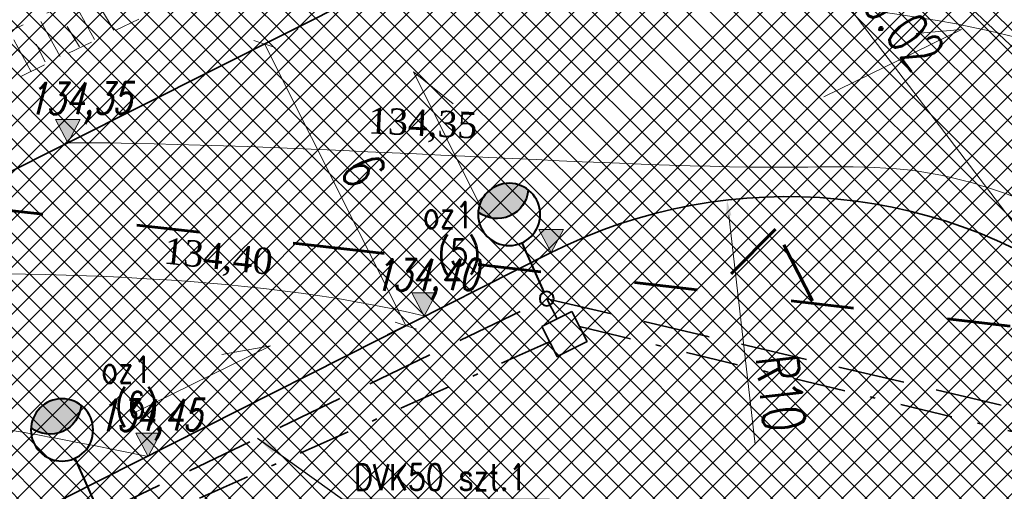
# Model space of a CAD drawing. Header units: metres. Extents: x 7472034 to 8439876, y 5890181 to 5961460.
# Tile 10 of 202: x 8439460 to 8439479, y 5890380 to 5890389. Entities that reach past the tile are written whole.
import ezdxf

# ---------------------------------------------------------------- set-up
doc = ezdxf.new("R2010")
doc.units = ezdxf.units.M
doc.header["$MEASUREMENT"] = 0
for name, pattern in [('$0$L218_500', [1, 0.5, -0.5]), ('ACAD_ISO03W100', [30, 12, -18]), ('CENTER', [2, 1.25, -0.25, 0.25, -0.25]), ('DASHDOTX2', [2, 1, -0.5, 0, -0.5]), ('DASHED', [19.049999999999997, 12.7, -6.349999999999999])]:
    doc.linetypes.add(name, pattern=pattern)
doc.layers.get('0').update_dxf_attribs({"linetype": 'CONTINUOUS', "lineweight": 5})
doc.layers.get('Defpoints').update_dxf_attribs({"linetype": 'CONTINUOUS'})
for name, color, linetype, lineweight in [('### Krawężnik', 6, 'CONTINUOUS', 35), ('### rzędne', 172, 'CONTINUOUS', 35), ('__GRANICA', 5, 'ACAD_ISO03W100', 80), ('_a_widok', 7, 'CONTINUOUS', 5), ('a___skarpa', 7, 'CONTINUOUS', 5), ('a_opisy', 7, 'CONTINUOUS', 18), ('E_Kable_ziemia2', 10, 'DASHED', 35), ('E_Kanal_sterownicze', 10, 'DASHDOTX2', 35), ('E_LAMPY', 10, 'CONTINUOUS', 25), ('E_OPIS_170', 170, 'CONTINUOUS', 30), ('KOLOR-OBIEKT', 21, 'CONTINUOUS', 13), ('ZAG-obrys 018 wymiary', 7, 'CONTINUOUS', 18), ('ZAG-OPIS_020', 7, 'CONTINUOUS', 25)]:
    doc.layers.add(name, color=color, linetype=linetype, lineweight=lineweight)
doc.layers.add('100_rzut_wym_wew', color=7, linetype='CONTINUOUS')
doc.layers.add('_IS_NO', color=11, linetype='CONTINUOUS', lineweight=20, plot=False)
doc.styles.add('DIM', font='simplex.shx', dxfattribs={"width": 0.8})
doc.styles.add('ROMANS', font='ROMANS.shx', dxfattribs={"width": 0.8})
doc.styles.add('RS', font='Romans.shx', dxfattribs={"width": 0.7})
doc.styles.add('style2', font='romans.shx', dxfattribs={"width": 0.7, "oblique": 15})
doc.styles.add('wojtek 1', font='times.ttf', dxfattribs={"height": 0.6})
doc.dimstyles.new('1', dxfattribs={"dimscale": 0.04, "dimtxt": 5, "dimasz": 25, "dimexe": 1, "dimexo": 0, "dimgap": 1, "dimtad": 1, "dimdec": 1, "dimrnd": 0.5, "dimdsep": 46, "dimtxsty": 'ROMANS', "dimcen": 0, "dimclrt": 2, "dimadec": 0, "dimazin": 0, "dimtfac": 1, "dimtdec": 1, "dimtofl": 0, "dimtmove": 2, "dimatfit": 3, "dimfxl": 0, "dimtolj": 1, "dimarcsym": 0})
doc.dimstyles.new('DIM-WEW_500', dxfattribs={"dimscale": 5, "dimtxt": 18, "dimasz": 10, "dimexe": 4, "dimexo": 8, "dimgap": 5, "dimtad": 1, "dimlfac": 0.01, "dimzin": 9, "dimdsep": 46, "dimtxsty": 'DIM', "dimblk": 'ARCHTICK', "dimcen": 5, "dimclrt": 112, "dimadec": 4, "dimazin": 2, "dimtfac": 4, "dimtmove": 0, "dimatfit": 3, "dimldrblk": 'ARCHTICK', "dimfxl": 0, "dimtolj": 1, "dimlwd": 13, "dimarcsym": 0})
pattern_1 = [(45, (967499.2092647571, -71042.97165620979), (-0.2245064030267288, 0.2245064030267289), []), (135, (967499.2092647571, -71042.97165620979), (-0.2245064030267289, -0.2245064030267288), [])]

# ---------------------------------------------------------------- blocks, each defined once
blk = doc.blocks.new('*D73')
at = {"layer": 'Defpoints', "color": 0, "linetype": 'Continuous'}
for p in [(8439473.536060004, 5890385.163827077, -1.165980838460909e-06), (8439474.678714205, 5890375.239871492, -1.165980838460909e-06)]:
    blk.add_point(p, dxfattribs=at)
at = {"layer": 'ZAG-obrys 018 wymiary', "color": 0, "linetype": 'Continuous', "lineweight": 13}
blk.add_line((8439474.072116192, 5890380.508177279), (8439473.570375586, 5890384.865796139), dxfattribs=at)
at = {"layer": 'ZAG-obrys 018 wymiary', "color": 0, "linetype": 'Continuous'}
blk.add_solid([(8439473.620047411, 5890384.871515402), (8439473.520703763, 5890384.860076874), (8439473.536060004, 5890385.163827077)], dxfattribs=at)
at = {"layer": 'ZAG-obrys 018 wymiary', "color": 112, "linetype": 'Continuous', "lineweight": 25, "insert": (8439474.562943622, 5890381.490769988), "char_height": 0.8, "attachment_point": 5, "rotation": 276.5681697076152, "style": 'RS'}
blk.add_mtext('\\A1;R10', dxfattribs=at)
blk = doc.blocks.new('_ArchTick')
at = {"layer": '100_rzut_wym_wew', "color": 0, "linetype": 'Continuous', "const_width": 0.15}
blk.add_lwpolyline([(-0.5, -0.5), (0.5, 0.5)], dxfattribs=at)
blk = doc.blocks.new('_Dot')
at = {"color": 0, "linetype": 'ByBlock', "lineweight": -2}
blk.add_line((-0.5, 0), (-1, 0), dxfattribs=at)
at = {"color": 0, "linetype": 'ByBlock', "const_width": 0.5}
blk.add_lwpolyline([(-0.25, 0, 1), (0.25, 0, 1)], format="xyb", close=True, dxfattribs=at)
blk = doc.blocks.new('23123')
at = {"layer": 'a_opisy', "linetype": '$0$L218_500'}
blk.add_hatch(color=250, dxfattribs=at).paths.add_polyline_path([(8443019.232991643, 5888878.045012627), (8443018.761079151, 5888878.045012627), (8443018.28916666, 5888878.045012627), (8443018.761079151, 5888877.16129482)])
at = {"layer": 'a_opisy', "color": 250, "linetype": 'CENTER'}
for points in [[(8443018.28916666, 5888878.045012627), (8443018.761079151, 5888878.045012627)], [(8443019.232991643, 5888878.045012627), (8443018.761079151, 5888877.16129482), (8443018.28916666, 5888878.045012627)], [(8443018.28916666, 5888878.045012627), (8443018.761079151, 5888877.16129482), (8443019.232991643, 5888878.045012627)], [(8443019.232991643, 5888878.045012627), (8443018.761079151, 5888878.045012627)]]:
    blk.add_lwpolyline(points, dxfattribs=at)
blk = doc.blocks.new('_Oblique')
at = {"color": 0, "linetype": 'ByBlock', "lineweight": -2}
blk.add_line((-0.5, -0.5), (0.5, 0.5), dxfattribs=at)
blk = doc.blocks.new('*D69')
at = {"layer": 'Defpoints', "color": 0, "linetype": 'Continuous'}
for p in [(8439464.727209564, 5890388.135588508), (8439464.727209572, 5890388.135588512), (8439467.659119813, 5890382.893869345)]:
    blk.add_point(p, dxfattribs=at)
at = {"layer": 'ZAG-obrys 018 wymiary', "color": 0, "linetype": 'Continuous', "lineweight": -2}
for p, q in [((8439464.727209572, 5890388.135588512), (8439465.084705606, 5890388.315022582)), ((8439467.418696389, 5890382.773196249), (8439467.061200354, 5890382.59376218))]:
    blk.add_line(p, q, dxfattribs=at)
at = {"layer": 'ZAG-obrys 018 wymiary', "color": 0, "linetype": 'Continuous', "lineweight": 13}
blk.add_line((8439467.418696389, 5890382.773196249), (8439464.727209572, 5890388.135588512), dxfattribs=at)
at = {"layer": 'ZAG-obrys 018 wymiary', "color": 0, "linetype": 'Continuous', "lineweight": 13, "xscale": 0.3, "yscale": 0.3, "zscale": 0.3}
for p, rotation in [((8439464.727209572, 5890388.135588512), 116.652946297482), ((8439467.418696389, 5890382.773196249), 296.6529462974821)]:
    blk.add_blockref('_Oblique', p, dxfattribs=dict(at, rotation=rotation))
at = {"layer": 'ZAG-obrys 018 wymiary', "color": 112, "linetype": 'Continuous', "lineweight": 25, "insert": (8439466.60919703, 5890385.723543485), "char_height": 0.8, "attachment_point": 5, "rotation": 296.652946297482, "style": 'RS'}
blk.add_mtext('\\A1;6', dxfattribs=at)
blk = doc.blocks.new('*D70')
at = {"layer": 'Defpoints', "color": 0, "linetype": 'Continuous'}
for p in [(8439467.184140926, 5890400.218016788), (8439465.25386815, 5890398.746710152), (8439483.44976251, 5890374.874705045)]:
    blk.add_point(p, dxfattribs=at)
at = {"layer": 'ZAG-obrys 018 wymiary', "color": 0, "linetype": 'Continuous', "lineweight": -2}
for p, q in [((8439465.890114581, 5890399.231674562), (8439467.502264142, 5890400.460498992)), ((8439484.086008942, 5890375.359669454), (8439485.698158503, 5890376.588493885))]:
    blk.add_line(p, q, dxfattribs=at)
at = {"layer": 'ZAG-obrys 018 wymiary', "color": 0, "linetype": 'Continuous', "lineweight": 13}
blk.add_line((8439485.380035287, 5890376.346011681), (8439467.184140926, 5890400.218016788), dxfattribs=at)
at = {"layer": 'ZAG-obrys 018 wymiary', "color": 0, "linetype": 'Continuous', "lineweight": 13, "xscale": 0.3, "yscale": 0.3, "zscale": 0.3}
for p, rotation in [((8439467.184140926, 5890400.218016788), 127.3156395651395), ((8439485.380035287, 5890376.346011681), 307.3156395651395)]:
    blk.add_blockref('_Oblique', p, dxfattribs=dict(at, rotation=rotation))
at = {"layer": 'ZAG-obrys 018 wymiary', "color": 112, "linetype": 'Continuous', "lineweight": 25, "insert": (8439476.75927293, 5890388.645737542), "char_height": 0.8, "attachment_point": 5, "rotation": 307.31563956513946, "style": 'RS'}
blk.add_mtext('\\A1;30.02', dxfattribs=at)
blk = doc.blocks.new('A$C6DF46E0F')
at = {"color": 5, "linetype": '$0$L218_500'}
for p, q in [((-44.69172105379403, -21.81679364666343), (-27.97364583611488, -13.96766230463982)), ((-44.30876052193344, -22.56774092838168), (-28.92282516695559, -15.37648368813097))]:
    blk.add_line(p, q, dxfattribs=at)
at = {"color": 5, "ltscale": 0.1}
for p, q in [((-31.45430028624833, -15.74330264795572), (-31.11508386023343, -16.38126101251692)), ((-30.95440267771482, -15.84463995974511), (-30.74499970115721, -16.20738330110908)), ((-32.13190113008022, -16.02213827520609), (-31.7776525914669, -16.69255759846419)), ((-31.63200351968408, -16.12347558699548), (-31.40627155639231, -16.51807057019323)), ((-32.65593118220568, -16.36211100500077), (-32.33192928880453, -16.97528821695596)), ((-32.22609586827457, -16.45506895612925), (-32.05937525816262, -16.7945738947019))]:
    blk.add_line(p, q, dxfattribs=at)
blk = doc.blocks.new('A$C5FF37710')
at = {"layer": '### rzędne', "color": 0, "lineweight": 13, "flags": 128}
for points in [[(25.68291982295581, 18.48315218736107), (28.30696153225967, 19.76768287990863), (27.44000269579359, 19.69263778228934)], [(12.52183034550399, 12.45838817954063), (15.14587205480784, 13.74291887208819), (14.21410550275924, 13.57745759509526)]]:
    blk.add_lwpolyline(points, dxfattribs=at)
at = {"layer": '### rzędne', "color": 0, "lineweight": 13, "elevation": -1.829566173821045e-06, "flags": 128}
blk.add_lwpolyline([(19.16851098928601, 16.3439421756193), (17.86840359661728, 18.96030124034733), (18.62028628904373, 18.35318926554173)], dxfattribs=at)
blk = doc.blocks.new('LAM')
at = {"lineweight": 40}
blk.add_line((6.835788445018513e-16, -161.5506126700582), (6.835788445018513e-16, -18.60614954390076), dxfattribs=at)
for centre, radius in [((0, 0), 18.60614954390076), ((6.835788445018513e-16, -243.8416448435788), 82.29103217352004)]:
    blk.add_circle(centre, radius, dxfattribs=at)
blk.add_arc((6.835788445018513e-16, -321.8015997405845), 82.29103217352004, 28.27372536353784, 151.7262746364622, dxfattribs=at)
for points in [[(-72.47327324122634, -282.8216222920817), (-60.85573633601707, -299.2347250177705), (-51.68273205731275, -257.7648198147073)], [(18.17331868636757, -241.5423668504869), (-60.85573633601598, -299.2347250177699), (45.93429220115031, -253.5238231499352), (-32.76859408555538, -318.3959581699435)], [(-60.85573633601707, -299.2347250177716), (-18.22487994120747, -241.5540594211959), (18.17331868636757, -241.5423668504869)], [(-33.98132504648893, -246.854394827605), (-60.85573633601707, -299.2347250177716), (-18.22487994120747, -241.5540594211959)], [(-51.68273205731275, -257.7648198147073), (-60.85573633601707, -299.2347250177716), (-33.98132504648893, -246.854394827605)], [(-32.76859408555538, -318.3959581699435), (45.93429220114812, -253.5238231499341), (2.278341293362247, -326.1011314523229)], [(45.93429220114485, -253.5238231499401), (72.47327324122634, -282.8216222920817), (2.278341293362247, -326.1011314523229)], [(2.278341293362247, -326.1011314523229), (72.47327324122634, -282.8216222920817), (33.98364006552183, -318.7878000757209), (58.17943860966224, -302.6549622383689)]]:
    blk.add_solid(points, dxfattribs=at)
blk = doc.blocks.new('Studnia SK1_v2')
at = {"color": 0, "linetype": 'Continuous', "ltscale": 2}
blk.add_lwpolyline([(0, 0.6399999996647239), (0.6400000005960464, 0.6399999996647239), (0.6400000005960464, 0), (0, 0), (0, 0.6399999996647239)], dxfattribs=at)
blk = doc.blocks.new('*D121')
at = {"layer": 'Defpoints', "color": 0, "linetype": 'Continuous'}
for p in [(8439466.404086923, 5890399.962795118), (8439465.253868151, 5890398.746710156), (8439487.477918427, 5890377.726369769)]:
    blk.add_point(p, dxfattribs=at)
at = {"layer": 'ZAG-obrys 018 wymiary', "color": 0, "linetype": 'Continuous', "lineweight": -2}
for p, q in [((8439465.803594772, 5890399.327916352), (8439466.678950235, 5890400.253398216)), ((8439488.02764505, 5890378.307575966), (8439488.903000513, 5890379.233057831))]:
    blk.add_line(p, q, dxfattribs=at)
at = {"layer": 'ZAG-obrys 018 wymiary', "color": 0, "linetype": 'Continuous', "lineweight": 13}
blk.add_line((8439488.628137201, 5890378.942454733), (8439466.404086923, 5890399.962795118), dxfattribs=at)
at = {"layer": 'ZAG-obrys 018 wymiary', "color": 0, "linetype": 'Continuous', "lineweight": 13, "xscale": 0.3, "yscale": 0.3, "zscale": 0.3}
for p, rotation in [((8439466.404086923, 5890399.962795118), 136.5944193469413), ((8439488.628137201, 5890378.942454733), 316.5944193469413)]:
    blk.add_blockref('_Oblique', p, dxfattribs=dict(at, rotation=rotation))
at = {"layer": 'ZAG-obrys 018 wymiary', "color": 112, "linetype": 'Continuous', "lineweight": 25, "insert": (8439476.474970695, 5890391.263244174), "char_height": 0.8, "attachment_point": 5, "rotation": 316.5944193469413, "style": 'RS'}
blk.add_mtext('\\A1;30.6', dxfattribs=at)
blk = doc.blocks.new('A$C57F34CC8')
at = {"layer": '__GRANICA', "color": 246, "lineweight": 60, "ltscale": 0.1}
for p, q in [((60.65312427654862, 12.64280725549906), (59.50693490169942, 11.4876218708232)), ((60.65312427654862, 12.64280725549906), (59.50693490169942, 11.4876218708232)), ((61.35900806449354, 11.27490721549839), (60.65312427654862, 12.64280725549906)), ((61.35900806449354, 11.27490721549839), (60.65312427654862, 12.64280725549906))]:
    blk.add_line(p, q, dxfattribs=at)
blk.add_lwpolyline([(104.5474768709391, 61.49084398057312), (124.7534257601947, 8.664832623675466), (116.2782638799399, -2.598389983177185e-07), (87.50180485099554, 5.853071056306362), (75.53745610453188, 9.185393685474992), (65.1202681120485, 10.79332474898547), (52.65768154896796, 12.23814885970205), (35.11359243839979, 14.25579591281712), (31.17050394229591, 14.72508112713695), (-8.847564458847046e-07, 23.87893649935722)], dxfattribs=at)
blk = doc.blocks.new('A$C1D2679FE')
at = {"layer": 'KOLOR-OBIEKT', "lineweight": 9, "ltscale": 200}
h = blk.add_hatch(dxfattribs=at)
h.set_pattern_fill('ANSI37', color=253, scale=0.1, angle=16)
h.set_pattern_definition([(61, (-7471780.020262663, -5961378.212846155), (-0.2776917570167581, 0.153927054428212), []), (151, (-7471780.020262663, -5961378.212846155), (-0.153927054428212, -0.2776917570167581), [])])
edge = h.paths.add_edge_path()
edge.add_line((196.975401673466, 33.54016214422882), (192.3495923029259, 34.13512154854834))
edge.add_line((192.3495923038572, 34.13512154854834), (187.7176397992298, 34.7308710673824))
edge.add_line((187.7176398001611, 34.7308710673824), (178.5077782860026, 36.15998750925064))
edge.add_line((178.5077782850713, 36.15998750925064), (176.6601969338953, 36.5026140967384))
edge.add_arc((181.3685569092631, 38.18527459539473), 5.000000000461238, 199.6657310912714, 261.1796204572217)
edge.add_line((180.6018702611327, 33.24440507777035), (187.358021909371, 32.19603671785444))
edge.add_line((187.3580219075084, 32.19603671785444), (192.0230219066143, 31.59603671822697))
edge.add_line((192.0230219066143, 31.59603671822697), (196.6880219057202, 30.9960367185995))
edge.add_line((196.6880219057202, 30.9960367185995), (201.9780219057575, 30.48103671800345))
edge.add_line((201.9780219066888, 30.48103671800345), (207.2680219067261, 29.96603671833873))
edge.add_line((207.2680219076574, 29.96603671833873), (216.468021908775, 29.35603671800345))
edge.add_line((216.4680219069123, 29.35603671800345), (221.8830219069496, 29.11103671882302))
edge.add_line((221.8830219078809, 29.11103671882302), (227.2980219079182, 28.86603671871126))
edge.add_line((227.2980219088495, 28.86603671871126), (233.718021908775, 28.60103671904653))
edge.add_line((233.7180219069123, 28.60103671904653), (240.1380219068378, 28.33603671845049))
edge.add_line((240.1380219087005, 28.33603671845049), (245.3280219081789, 28.076036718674))
edge.add_line((245.3280219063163, 28.076036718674), (246.1380219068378, 28.00603671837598))
edge.add_line((246.1380219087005, 28.00603671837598), (248.4280219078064, 27.98603671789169))
edge.add_line((248.4280219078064, 27.98603671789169), (251.4080219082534, 28.33603671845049))
edge.add_line((251.4080219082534, 28.33603671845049), (255.3380219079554, 29.13603671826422))
edge.add_line((255.3380219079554, 29.13603671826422), (258.1480219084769, 30.35603671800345))
edge.add_line((258.1480219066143, 30.35603671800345), (260.6280219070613, 32.076036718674))
edge.add_line((260.6280219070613, 32.076036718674), (262.7080219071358, 34.29603671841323))
edge.add_line((262.7080219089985, 34.29603671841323), (264.3880219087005, 36.826036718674))
edge.add_line((264.3880219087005, 36.826036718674), (265.608021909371, 39.59603671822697))
edge.add_line((265.6080219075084, 39.59603671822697), (266.4080219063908, 42.53603671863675))
edge.add_line((266.4080219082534, 42.53603671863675), (266.6380219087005, 45.60603671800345))
edge.add_line((266.6380219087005, 45.60603671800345), (266.3380219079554, 48.59603671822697))
edge.add_line((266.3380219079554, 48.59603671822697), (265.628021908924, 51.53603671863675))
edge.add_line((265.6280219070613, 51.53603671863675), (264.5280219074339, 54.28603671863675))
edge.add_line((264.5280219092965, 54.28603671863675), (263.3880219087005, 57.11603671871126))
edge.add_line((263.3880219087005, 57.11603671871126), (262.5430219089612, 59.47103671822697))
edge.add_line((262.5430219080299, 59.47103671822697), (261.6980219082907, 61.826036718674))
edge.add_line((261.6980219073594, 61.826036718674), (260.5980219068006, 65.15103671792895))
edge.add_line((260.5980219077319, 65.15103671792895), (259.4980219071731, 68.47603671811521))
edge.add_line((259.4980219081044, 68.47603671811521), (257.3916487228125, 67.77919145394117))
edge.add_line((257.3916487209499, 67.77919145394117), (258.1675714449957, 64.34697791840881))
edge.add_line((258.167571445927, 64.34697791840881), (259.2776264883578, 60.99158426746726))
edge.add_line((259.2776264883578, 60.99158426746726), (260.1334384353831, 58.60645156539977))
edge.add_line((260.1334384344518, 58.60645156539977), (260.9950570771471, 56.20513570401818))
edge.add_line((260.9950570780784, 56.20513570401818), (262.1522789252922, 53.33238322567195))
edge.add_line((262.1522789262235, 53.33238322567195), (263.1827648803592, 50.75616833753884))
edge.add_line((263.1827648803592, 50.75616833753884), (263.8083402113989, 48.16575780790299))
edge.add_line((263.8083402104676, 48.16575780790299), (264.0684198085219, 45.57363114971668))
edge.add_line((264.0684198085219, 45.57363114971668), (263.8734869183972, 42.97170083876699))
edge.add_line((263.8734869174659, 42.97170083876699), (263.1880731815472, 40.45280535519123))
edge.add_line((263.1880731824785, 40.45280535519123), (262.1337886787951, 38.05906103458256))
edge.add_line((262.1337886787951, 38.05906103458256), (260.6936748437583, 35.89031817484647))
edge.add_line((260.6936748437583, 35.89031817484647), (258.9457271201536, 34.02472012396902))
edge.add_line((258.9457271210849, 34.02472012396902), (256.8967191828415, 32.60363397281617))
edge.add_line((256.8967191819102, 32.60363397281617), (254.5645412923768, 31.59108698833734))
edge.add_line((254.5645412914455, 31.59108698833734), (251.0026761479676, 30.86602538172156))
edge.add_line((251.0026761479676, 30.86602538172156), (248.2893446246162, 30.54734550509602))
edge.add_line((248.2893446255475, 30.54734550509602), (246.2595893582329, 30.56507262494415))
edge.add_line((246.2595893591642, 30.56507262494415), (245.5023283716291, 30.63051493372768))
edge.add_line((245.5023283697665, 30.63051493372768), (240.2548571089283, 30.89339403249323))
edge.add_line((240.2548571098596, 30.89339403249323), (233.8236017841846, 31.1588586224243))
edge.add_line((233.8236017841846, 31.1588586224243), (227.4086662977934, 31.42364957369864))
edge.add_line((227.4086662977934, 31.42364957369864), (221.9987299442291, 31.66842047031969))
edge.add_line((221.9987299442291, 31.66842047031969), (217.4544723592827, 31.90290945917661))
edge.add_line((217.4544723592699, 31.90290945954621), (217.0910134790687, 31.92589690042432))
edge.add_line((217.0910134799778, 31.92589689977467), (214.8768218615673, 32.06593639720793))
edge.add_line((214.876821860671, 32.06593639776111), (207.0033997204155, 32.56390146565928))
edge.add_line((207.0033997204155, 32.56390146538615), (202.2260741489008, 33.02899081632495))
edge.add_line((202.2260741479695, 33.02899081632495), (196.975401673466, 33.54016214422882))
blk = doc.blocks.new('A$C2C426404')
at = {"layer": '_IS_NO'}
for points, knots in [([(34.69758252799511, 26.62029764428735, 1.829566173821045e-06), (40.87218305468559, 26.41112569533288, 1.667744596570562e-06), (49.61345895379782, 24.40192037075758), (56.18036241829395, 20.44034491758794, -1.622211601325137e-07), (58.82988067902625, 19.20467422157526, -1.627363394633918e-07), (59.09417402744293, 19.08442812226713, -1.62117903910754e-07)], [0, 0, 0, 0, 10.98030812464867, 19.58301366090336, 20.55410556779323, 20.55410556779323, 20.55410556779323, 20.55410556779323]), ([(22.24795573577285, 20.37028996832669, 1.829566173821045e-06), (26.42848519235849, 20.36833205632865, 2.595275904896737e-06), (34.77398029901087, 19.71811303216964, 3.653563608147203e-06), (38.92662956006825, 20.04217899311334, -5.197057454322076e-07), (43.77274004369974, 17.83557516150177, 1.833094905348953e-07), (51.08127841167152, 15.06439746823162, -1.538063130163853e-07), (58.09044384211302, 9.696452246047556, 2.324577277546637e-08), (65.34780037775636, 7.091900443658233, 5.796258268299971e-09), (69.6463277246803, 6.131249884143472)], [0, 0, 0, 0, 12.09868180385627, 16.72159260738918, 20.95800891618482, 26.67839108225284, 41.1845399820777, 48.39980958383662, 48.39980958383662, 48.39980958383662, 48.39980958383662])]:
    blk.add_open_spline(points, degree=3, knots=knots, dxfattribs=at)
at = {"layer": '_IS_NO', "ltscale": 0.1}
blk.add_open_spline([(27.67626924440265, 23.09287754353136, 1.829566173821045e-06), (31.68315875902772, 23.09132452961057, 2.263426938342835e-06), (38.09081487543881, 23.52010669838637, 2.956097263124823e-06), (46.0190905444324, 20.44823641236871), (52.02710655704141, 18.01596992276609, 1.18983141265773e-07), (57.48081744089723, 14.61059598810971, 3.880691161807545e-08), (63.15046560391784, 12.16836789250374), (64.01579423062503, 9.527138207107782), (68.70553139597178, 8.717305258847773), (72.93792583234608, 7.781059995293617)], degree=3, knots=[0, 0, 0, 0, 11.95042031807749, 19.07916594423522, 25.47980302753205, 30.85202744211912, 32.94528240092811, 39.66304915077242, 46.67346183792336, 46.67346183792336, 46.67346183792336, 46.67346183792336], dxfattribs=at)
blk.add_open_spline([(17.17138700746, 17.86962073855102, -1.829566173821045e-06), (21.25071144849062, 17.9237558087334, 1.829566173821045e-06), (25.65869380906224, 17.90470191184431, 1.829566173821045e-06), (29.05305809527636, 17.06536359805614, 1.829566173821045e-06)], degree=3, dxfattribs=at)
at = {"layer": '_IS_NO'}
blk.add_spline([(13.90999955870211, 15.56992997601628, -1.829566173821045e-06), (19.75199364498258, 15.11963561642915), (23.77626701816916, 14.39758113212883, 1.829566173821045e-06)], degree=3, dxfattribs=at)
at = {"layer": '### rzędne', "color": 0, "linetype": '$0$L218_500', "lineweight": 25, "xscale": 0.5, "yscale": 0.5, "zscale": 0.5}
for p in [(-4221487.134906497, -2944418.21188413), (-4221480.344657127, -2944421.510452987, 1.829566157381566e-06), (-4221485.604637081, -2944424.182383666, 1.829566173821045e-06)]:
    blk.add_blockref('23123', p, dxfattribs=at)
at = {"layer": '### rzędne', "color": 0, "linetype": 'CENTER', "lineweight": 25, "char_height": 0.6, "attachment_point": 1, "rotation": 0.4319074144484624, "style": 'style2'}
for s, insert in [('134,35', (21.47079175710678, 21.50646991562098)), ('134,40', (28.06998927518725, 18.14955488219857, 1.829566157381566e-06)), ('134,45', (22.81000932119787, 15.47762420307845, 1.829566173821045e-06))]:
    blk.add_mtext(s, dxfattribs=dict(at, insert=insert))
at = {"layer": '_IS_NO', "char_height": 0.5, "attachment_point": 1, "style": 'wojtek 1'}
for s, insert, rotation in [('134,35', (27.98448410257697, 21.04798228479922, 5.875330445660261e-07), 357.2895965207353), ('134,40', (24.10689212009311, 18.5696869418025, 2.417099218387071e-06), 353.9605272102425)]:
    blk.add_mtext(s, dxfattribs=dict(at, insert=insert, rotation=rotation))
blk = doc.blocks.new('Elektryk_v3')
at = {"layer": 'E_Kable_ziemia2', "color": 1, "ltscale": 0.1}
blk.add_lwpolyline([(-47.995441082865, -75.12338280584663), (-39.47770220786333, -71.02047101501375), (-28.359589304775, -73.6234334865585), (-29.27095957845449, -80.11922698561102), (-27.97647697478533, -82.44547663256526), (-13.99008785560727, -86.05215857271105), (-7.757099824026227, -86.53363337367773), (-3.364043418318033, -85.10968956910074), (2.010407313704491, -82.48466392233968), (2.010407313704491, -82.48466392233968), (6.782775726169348, -79.95534261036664), (12.44286250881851, -77.00296626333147), (12.65006005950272, -76.4139361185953), (9.372079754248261, -69.28661691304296), (17.62382033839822, -65.1038746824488), (18.05794266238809, -65.39319132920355), (24.48295167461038, -62.19143118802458), (21.93503779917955, -56.69791478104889), (21.70304629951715, -56.5877435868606), (17.90186174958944, -58.12423577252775)], dxfattribs=at)
at = {"layer": 'E_Kanal_sterownicze', "color": 1}
for points in [[(-39.28126515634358, -71.40620064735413), (-39.47770220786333, -71.02047101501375)], [(-38.85472294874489, -71.5480853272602), (-29.31357292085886, -73.8632113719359)], [(-39.42283799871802, -71.84282008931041), (-46.58768763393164, -75.03838722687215), (-46.92780251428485, -75.31083959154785)]]:
    blk.add_lwpolyline(points, dxfattribs=at)
at = {"layer": 'E_Kanal_sterownicze', "color": 1, "rotation": 296.9879690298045}
blk.add_blockref('Studnia SK1_v2', (-39.57024521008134, -71.5533669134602), dxfattribs=at)
at = {"layer": 'E_LAMPY', "color": 1, "xscale": -0.007200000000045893, "yscale": 0.007200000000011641, "zscale": 0.0072, "rotation": 204.023319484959}
for p in [(-39.47770220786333, -71.02047101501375), (-47.995441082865, -75.12338280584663)]:
    blk.add_blockref('LAM', p, dxfattribs=at)
at = {"layer": 'E_OPIS_170', "color": 0, "lineweight": 20, "attachment_point": 1, "style": 'ROMANS'}
for s, insert, char_height, width in [('oz1', (-41.83919507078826, -69.17851631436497), 0.5, 0.9877387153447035), ('(5)', (-41.55928507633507, -69.89426246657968), 0.5, 0.7762174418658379), ('oz1', (-47.96569749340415, -72.12209504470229), 0.5, 0.9877387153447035), ('(6)', (-47.70150073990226, -72.79704763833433), 0.5, 0.7762174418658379), ('DVK50 szt.1', (-43.15015631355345, -74.16793844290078, -1.829566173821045e-06), 0.4999999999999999, 4.138613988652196)]:
    blk.add_mtext(s, dxfattribs=dict(at, insert=insert, char_height=char_height, width=width))
at = {"layer": 'E_OPIS_170', "color": 0, "lineweight": 20, "annotation_type": 0, "has_hookline": 1, "hookline_direction": 0, "text_width": 3.504761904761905}
blk.add_leader([(-44.98729551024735, -73.6743884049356, -1.829566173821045e-06), (-43.36979439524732, -74.83501861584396, -1.829566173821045e-06), (-42.96979439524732, -74.83501861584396, -1.829566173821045e-06)], dimstyle='1', override={"dimasz": 10}, dxfattribs=at)

msp = doc.modelspace()

# ---------------------------------------------------------------- hatches: boundary and pattern name
at = {"layer": 'KOLOR-OBIEKT', "lineweight": 9}
h = msp.add_hatch(dxfattribs=at)
h.set_pattern_fill('ANSI37', color=73, scale=0.1)
h.set_pattern_definition(pattern_1)
edge = h.paths.add_edge_path()
edge.add_arc((8439443.60123986, 5890379.17988472), 6.652831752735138, 296.7043321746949, 335.0331150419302)
edge.add_arc((8439476.194075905, 5890367.917634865), 27.87464989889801, 155.1393615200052, 162.3446315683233, ccw=False)
edge.add_arc((8439457.399943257, 5890376.211109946), 7.345078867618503, 127.98309878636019, 152.2023641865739, ccw=False)
edge.add_arc((8439457.741930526, 5890376.488713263), 7.349948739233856, 107.1989600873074, 131.4182254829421, ccw=False)
edge.add_line((8439455.568618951, 5890383.509999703), (8439473.898437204, 5890392.710084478))
edge.add_arc((8439481.742870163, 5890376.384611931), 18.11232128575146, 99.26977735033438, 115.6644084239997, ccw=False)
edge.add_line((8439478.825278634, 5890394.260401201), (8439481.377171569, 5890394.321440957))
edge.add_arc((8439482.909595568, 5890377.390082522), 17.00056533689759, 88.22393661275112, 95.17163768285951, ccw=False)
edge.add_arc((8439482.561499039, 5890405.235869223), 10.88860248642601, 274.6092070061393, 298.9976789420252)
edge.add_arc((8443006.923870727, 5883371.657126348), 7856.29059094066, 116.59181359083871, 116.61107962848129, ccw=False)
edge.add_arc((8439465.895823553, 5890431.340313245), 42.15757971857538, 305.2087751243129, 306.7865132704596)
edge.add_arc((8439488.80074795, 5890400.283338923), 3.577668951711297, 310.8590814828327, 340.7280968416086)
edge.add_line((8439492.177934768, 5890399.102523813), (8439493.275267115, 5890403.980640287))
edge.add_line((8439493.275267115, 5890403.980640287), (8439502.266345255, 5890408.28072203))
edge.add_line((8439502.266345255, 5890408.28072203), (8439504.844191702, 5890407.694009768))
edge.add_line((8439504.844191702, 5890407.694009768), (8439506.125281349, 5890405.329609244))
edge.add_arc((8439507.019670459, 5890405.776898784), 0.9999999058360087, 206.5699188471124, 283.6833393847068)
edge.add_line((8439507.256226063, 5890404.805280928), (8439511.624560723, 5890406.970734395))
edge.add_line((8439511.624560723, 5890406.970734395), (8439511.39896348, 5890407.420225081))
edge.add_line((8439511.39896348, 5890407.420225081), (8439510.561982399, 5890407.017405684))
edge.add_line((8439510.561982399, 5890407.017405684), (8439509.330427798, 5890409.481424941))
edge.add_line((8439509.330427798, 5890409.481424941), (8439512.635426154, 5890411.138401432))
edge.add_line((8439512.635426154, 5890411.138401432), (8439512.638568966, 5890411.136467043))
edge.add_line((8439512.638568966, 5890411.136467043), (8439515.998443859, 5890412.829496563))
edge.add_line((8439515.998443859, 5890412.829496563), (8439517.239018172, 5890410.325621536))
edge.add_line((8439517.239018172, 5890410.325621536), (8439513.919446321, 5890408.633274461))
edge.add_line((8439513.919446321, 5890408.633274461), (8439514.091312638, 5890408.235941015))
edge.add_line((8439514.091312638, 5890408.235941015), (8439518.839102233, 5890410.604261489))
edge.add_line((8439518.839102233, 5890410.604261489), (8439518.585943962, 5890412.843737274))
edge.add_line((8439518.585943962, 5890412.843737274), (8439518.274555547, 5890413.628049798))
edge.add_line((8439518.274555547, 5890413.628049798), (8439517.839658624, 5890414.494365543))
edge.add_line((8439517.839658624, 5890414.494365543), (8439524.310164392, 5890417.742607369))
edge.add_line((8439524.310164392, 5890417.742607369), (8439525.122207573, 5890416.124990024))
edge.add_line((8439525.122207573, 5890416.124990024), (8439526.840645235, 5890414.670893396))
edge.add_line((8439526.840645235, 5890414.670893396), (8439527.244697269, 5890414.489695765))
edge.add_arc((8439552.769967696, 5890317.570311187), 100.2242811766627, 102.79246926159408, 104.75471345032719, ccw=False)
edge.add_arc((8439529.321881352, 5890420.105147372), 4.960037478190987, 284.6730648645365, 320.3902958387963)
edge.add_arc((8435016.013859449, 5889290.11735932), 4655.555010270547, 14.00691021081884, 14.04831962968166)
edge.add_line((8439532.327549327, 5890420.207226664), (8439525.877549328, 5890423.127226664))
edge.add_line((8439525.877549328, 5890423.127226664), (8439431.028022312, 5890376.803268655))
edge.add_line((8439431.028022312, 5890376.803268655), (8439435.479127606, 5890375.417226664))
edge.add_line((8439435.479127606, 5890375.417226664), (8439446.590932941, 5890373.236661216))
edge = h.paths.add_edge_path()
edge.add_arc((8439530.228804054, 5890405.916425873), 3.001836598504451, 99.44813666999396, 208.2631515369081)
edge.add_line((8439527.5848402, 5890404.494990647), (8439533.209264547, 5890393.206690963))
edge.add_line((8439533.209264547, 5890393.206690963), (8439519.17443581, 5890386.185049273))
edge.add_line((8439519.17443581, 5890386.185049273), (8439523.57812012, 5890377.411604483))
edge.add_line((8439523.57812012, 5890377.411604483), (8439517.455507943, 5890374.324033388))
edge.add_line((8439517.455507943, 5890374.324033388), (8439517.445860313, 5890374.319191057))
edge.add_line((8439517.445860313, 5890374.319191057), (8439517.33905848, 5890374.265585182))
edge.add_line((8439517.33905848, 5890374.265585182), (8439516.815779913, 5890375.308140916))
edge.add_line((8439516.815779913, 5890375.308140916), (8439511.370501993, 5890372.574998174))
edge.add_line((8439511.370501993, 5890372.574998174), (8439511.888417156, 5890371.529804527))
edge.add_line((8439511.888417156, 5890371.529804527), (8439506.425671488, 5890368.787948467))
edge.add_line((8439506.425671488, 5890368.787948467), (8439505.890341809, 5890369.841556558))
edge.add_line((8439505.890341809, 5890369.841556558), (8439505.8884594, 5890369.869391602))
edge.add_line((8439505.8884594, 5890369.869391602), (8439500.283276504, 5890366.97762632))
edge.add_line((8439500.283276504, 5890366.97762632), (8439519.478066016, 5890366.160130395))
edge.add_line((8439519.478066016, 5890366.160130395), (8439542.767549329, 5890378.417226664))
edge.add_line((8439542.767549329, 5890378.417226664), (8439538.675788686, 5890394.802262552))
edge.add_line((8439538.675788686, 5890394.802262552), (8439537.066416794, 5890401.238139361))
edge.add_line((8439537.066416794, 5890401.238139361), (8439535.557306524, 5890407.69906358))
edge.add_arc((8439531.145391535, 5890400.872499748), 8.128158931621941, 57.12596579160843, 99.98506404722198)
edge = h.paths.add_edge_path()
edge.add_line((8439470.194509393, 5890384.137651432), (8439461.355169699, 5890379.697090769))
edge.add_line((8439461.355169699, 5890379.697090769), (8439460.080861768, 5890379.068371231))
edge.add_line((8439460.080861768, 5890379.068371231), (8439457.869254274, 5890377.642639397))
edge.add_arc((8439460.609507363, 5890373.444653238), 5.013190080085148, 123.1346622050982, 204.022759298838)
edge.add_line((8439456.030540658, 5890371.403786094), (8439459.447549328, 5890370.707226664))
edge.add_line((8439459.447549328, 5890370.707226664), (8439480.497107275, 5890367.736747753))
edge.add_line((8439480.497107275, 5890367.736747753), (8439497.963342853, 5890367.082590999))
edge.add_line((8439497.963342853, 5890367.082590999), (8439496.62020549, 5890369.722641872))
edge.add_line((8439496.62020549, 5890369.722641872), (8439494.91788047, 5890373.087302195))
edge.add_arc((8439489.468037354, 5890366.363615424), 8.654984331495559, 50.97371617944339, 58.22889977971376)
edge.add_line((8439494.025120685, 5890373.721722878), (8439490.036071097, 5890376.575637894))
edge.add_line((8439490.036071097, 5890376.575637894), (8439489.954459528, 5890375.592465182))
edge.add_line((8439489.954459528, 5890375.592465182), (8439490.917133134, 5890375.538648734))
edge.add_line((8439490.917133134, 5890375.538648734), (8439490.678913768, 5890371.956837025))
edge.add_line((8439490.678913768, 5890371.956837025), (8439482.55041443, 5890372.440399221))
edge.add_line((8439482.55041443, 5890372.440399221), (8439482.851718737, 5890376.020734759))
edge.add_line((8439482.851718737, 5890376.020734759), (8439487.354100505, 5890375.749064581))
edge.add_line((8439487.354100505, 5890375.749064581), (8439487.521080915, 5890378.34061919))
edge.add_line((8439487.521080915, 5890378.34061919), (8439481.803471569, 5890382.401025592))
edge.add_arc((8439487.942466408, 5890392.088814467), 11.46911116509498, 231.6002274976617, 237.6382272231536, ccw=False)
edge.add_line((8439480.818489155, 5890383.100518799), (8439480.351152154, 5890383.41057529))
edge.add_line((8439480.351152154, 5890383.41057529), (8439479.210044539, 5890382.939428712))
edge.add_line((8439479.210044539, 5890382.939428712), (8439480.412913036, 5890383.399613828))
edge.add_arc((8439474.682487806, 5890375.167564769), 10.03017472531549, 55.15777404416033, 116.5800473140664)
h.paths.add_polyline_path([(8439461.898919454, 5890370.792156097), (8439462.257176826, 5890373.552492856)], flags=16)
h = msp.add_hatch(dxfattribs=at)
h.set_pattern_fill('ANSI37', color=253, scale=0.1)
h.set_pattern_definition(pattern_1)
edge = h.paths.add_edge_path()
edge.add_arc((8439529.163071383, 5890420.279666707), 5.193757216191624, 276.50229096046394, 320.0240354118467, ccw=False)
edge.add_line((8439529.751227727, 5890415.119319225), (8439525.812744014, 5890414.153171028))
edge.add_line((8439525.812744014, 5890414.153171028), (8439519.208160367, 5890410.804184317))
edge.add_line((8439519.208160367, 5890410.804184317), (8439517.988028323, 5890410.126512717))
edge.add_line((8439517.988028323, 5890410.126512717), (8439514.091312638, 5890408.235941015))
edge.add_line((8439514.091312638, 5890408.235941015), (8439511.613697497, 5890406.992378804))
edge.add_line((8439511.613697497, 5890406.992378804), (8439509.258949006, 5890405.810485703))
edge.add_line((8439509.258949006, 5890405.810485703), (8439507.371756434, 5890404.83508177))
edge.add_arc((8439506.940777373, 5890405.737469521), 1.000023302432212, 206.5712342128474, 295.5290722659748, ccw=False)
edge.add_line((8439506.046377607, 5890405.290148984), (8439504.844186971, 5890407.693988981))
edge.add_line((8439504.844186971, 5890407.693988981), (8439502.261629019, 5890408.281795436))
edge.add_line((8439502.261629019, 5890408.281795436), (8439499.350132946, 5890407.011538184))
edge.add_line((8439499.350132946, 5890407.011538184), (8439493.30510976, 5890403.995621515))
edge.add_line((8439493.30510976, 5890403.995621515), (8439492.177918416, 5890399.102451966))
edge.add_arc((8439488.801253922, 5890400.282879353), 3.577047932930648, 293.05521913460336, 340.73119789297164, ccw=False)
edge.add_line((8439490.202090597, 5890396.991537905), (8439487.801423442, 5890395.78932472))
edge.add_arc((8439482.51122255, 5890404.317896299), 10.03607286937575, 278.1216072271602, 301.8109775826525, ccw=False)
edge.add_line((8439483.9290645, 5890394.382480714), (8439478.825278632, 5890394.260401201))
edge.add_arc((8439481.742870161, 5890376.384611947), 18.11232126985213, 99.26977735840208, 115.6644084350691)
edge.add_line((8439473.898437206, 5890392.710084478), (8439455.537130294, 5890383.494194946))
edge.add_arc((8439458.368862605, 5890375.380272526), 8.593860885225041, 109.2388197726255, 150.5606865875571)
edge.add_line((8439450.884668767, 5890379.604167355), (8439456.921008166, 5890377.849276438))
edge.add_line((8439456.921008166, 5890377.849276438), (8439458.055979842, 5890377.519316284))
edge.add_arc((8439462.056345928, 5890374.376166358), 5.087466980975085, 112.4172144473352, 141.842727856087, ccw=False)
edge.add_line((8439460.116249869, 5890379.079181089), (8439470.201913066, 5890384.141371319))
edge.add_arc((8439474.670732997, 5890375.058466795), 10.12272227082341, 52.60385305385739, 116.19734301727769, ccw=False)
edge.add_line((8439480.818489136, 5890383.100518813), (8439494.035062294, 5890373.735722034))
edge.add_arc((8439499.404929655, 5890380.165137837), 8.376924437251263, 230.1312663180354, 239.1071883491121)
edge.add_arc((8439492.046879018, 5890368.073539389), 5.778072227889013, 28.405105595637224, 58.05675779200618, ccw=False)
edge.add_line((8439497.129307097, 5890370.822183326), (8439498.920012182, 5890367.249241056))
edge.add_line((8439498.920012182, 5890367.249241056), (8439502.137476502, 5890368.864147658))
edge.add_line((8439502.137476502, 5890368.864147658), (8439500.881438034, 5890371.366619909))
edge.add_arc((8439501.41146424, 5890371.651481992), 0.6017260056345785, 32.69127385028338, 208.2557647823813, ccw=False)
edge.add_line((8439501.917872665, 5890371.97648152), (8439503.213570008, 5890369.395299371))
edge.add_line((8439503.213570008, 5890369.395299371), (8439521.788261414, 5890378.745992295))
edge.add_line((8439521.788261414, 5890378.745992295), (8439512.863585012, 5890396.520876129))
edge.add_arc((8439515.497668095, 5890397.863594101), 2.956566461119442, 115.92003145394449, 207.0101116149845, ccw=False)
edge.add_line((8439514.20530482, 5890400.522744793), (8439524.043376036, 5890405.489377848))
edge.add_line((8439524.043376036, 5890405.489377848), (8439526.586557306, 5890407.103247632))
edge.add_line((8439526.586557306, 5890407.103247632), (8439529.129738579, 5890408.717117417))
edge.add_arc((8439531.212438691, 5890401.016589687), 7.97720296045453, 58.08019787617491, 105.13424418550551, ccw=False)
edge.add_line((8439535.43023892, 5890407.787551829), (8439533.14312037, 5890416.942853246))
edge = h.paths.add_edge_path(flags=16)
edge.add_line((8439502.061371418, 5890393.458260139), (8439496.04637926, 5890390.43770596))
edge.add_arc((8439496.464019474, 5890389.751908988), 0.8029575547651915, 121.3407965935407, 301.694103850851)
edge.add_line((8439496.8858806, 5890389.068700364), (8439502.900872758, 5890392.089254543))
edge.add_arc((8439502.27990767, 5890392.650368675), 0.83692694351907, 317.898520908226, 465.1363795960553)
edge = h.paths.add_edge_path(flags=16)
edge.add_line((8439505.00109902, 5890384.089630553), (8439500.444638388, 5890381.798632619))
edge.add_arc((8439500.084983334, 5890382.51322949), 0.8000002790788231, 116.620304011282, 296.7160130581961, ccw=False)
edge.add_line((8439499.72652247, 5890383.228426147), (8439504.283989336, 5890385.517420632))
edge.add_arc((8439504.642916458, 5890384.80371257), 0.7988791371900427, -63.361719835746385, 116.69803695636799, ccw=False)

# ---------------------------------------------------------------- linework, layer by layer
at = {"layer": '_a_widok', "lineweight": 35}
for p, q in [((8439473.89211869, 5890392.735630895, 1.829566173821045e-06), (8439455.562300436, 5890383.535546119, 1.829566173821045e-06)), ((8439460.088497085, 5890379.073185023), (8439470.188190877, 5890384.163197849))]:
    msp.add_line(p, q, dxfattribs=at)
msp.add_arc((8439474.679131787, 5890375.234128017), 9.99484058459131, 52.14825009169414, 116.7004437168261, dxfattribs=at)

# ---------------------------------------------------------------- block references
at = {"layer": '### Krawężnik', "color": 1, "linetype": 'Continuous', "lineweight": 60, "ltscale": 0.2}
msp.add_blockref('A$C1D2679FE', (8439279.223208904, 5890335.266736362), dxfattribs=at)
at = {"layer": '### rzędne', "linetype": '$0$L218_500', "xscale": 0.5, "yscale": 0.5, "zscale": 0.5}
msp.add_blockref('23123', (4217960.805329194, 2945945.581024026, -1.829566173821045e-06), dxfattribs=at)
at = {"ltscale": 0.1}
msp.add_blockref('A$C5FF37710', (8439449.697574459, 5890368.641764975), dxfattribs=at)
at = {"layer": '__GRANICA', "color": 1, "linetype": 'Continuous', "ltscale": 0.2}
msp.add_blockref('A$C57F34CC8', (8439413.808154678, 5890371.967410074), dxfattribs=at)
at = {"layer": '_a_widok', "color": 0, "linetype": 'Continuous', "lineweight": 60, "ltscale": 0.2}
msp.add_blockref('A$C2C426404', (8439438.733810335, 5890365.88383195), dxfattribs=at)
msp.add_blockref('A$C2C426404', (8439438.733810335, 5890365.88383195), dxfattribs=at)
at = {"layer": 'a___skarpa', "color": 251, "ltscale": 0.1, "rotation": 0.813318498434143}
msp.add_blockref('A$C6DF46E0F', (8439492.369237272, 5890405.038422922), dxfattribs=at)
at = {"layer": 'ZAG-OPIS_020', "lineweight": 25}
msp.add_blockref('Elektryk_v3', (8439509.580092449, 5890454.305613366), dxfattribs=at)

# ---------------------------------------------------------------- dimensions: what is measured, and where the dimension line sits
at = {"layer": 'ZAG-obrys 018 wymiary', "linetype": 'Continuous', "lineweight": 25}
dim = msp.add_aligned_dim(p1=(8439483.44976251, 5890374.874705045), p2=(8439465.25386815, 5890398.746710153), distance=-2.427075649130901, dimstyle='DIM-WEW_500', override={"dimscale": 0.1, "dimtxt": 8, "dimasz": 3, "dimgap": 2, "dimlfac": 1, "dimtxsty": 'RS', "dimblk1": 'Oblique', "dimblk2": 'Oblique', "dimsah": 1, "dimfxl": 50, "dimfxlon": 1}, dxfattribs=at)
dim.commit()
dim.dimension.update_dxf_attribs({"geometry": '*D70', "text_midpoint": (8439476.75927293, 5890388.645737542)})
dim = msp.add_linear_dim(base=(8439466.404086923, 5890399.962795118), p1=(8439487.477918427, 5890377.726369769), p2=(8439465.25386815, 5890398.746710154), angle=136.59441934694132, dimstyle='DIM-WEW_500', override={"dimscale": 0.1, "dimtxt": 8, "dimasz": 3, "dimgap": 2, "dimdec": 1, "dimlfac": 1, "dimtxsty": 'RS', "dimblk1": 'Oblique', "dimblk2": 'Oblique', "dimsah": 1, "dimfxl": 50, "dimfxlon": 1}, dxfattribs=at)
dim.commit()
dim.dimension.update_dxf_attribs({"geometry": '*D121', "text_midpoint": (8439476.06267573, 5890390.827339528), "dimtype": 161})
dim = msp.add_linear_dim(base=(8439464.727209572, 5890388.135588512, 1.829566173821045e-06), p1=(8439467.65911981, 5890382.893869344, 1.829566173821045e-06), p2=(8439464.727209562, 5890388.135588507, 1.829566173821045e-06), angle=116.652946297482, dimstyle='DIM-WEW_500', override={"dimscale": 0.1, "dimtxt": 8, "dimasz": 3, "dimgap": 2, "dimlfac": 1, "dimtxsty": 'RS', "dimblk1": 'Oblique', "dimblk2": 'Oblique', "dimsah": 1, "dimfxl": 50, "dimfxlon": 1}, dxfattribs=at)
dim.commit()
dim.dimension.update_dxf_attribs({"geometry": '*D69', "text_midpoint": (8439466.60919703, 5890385.723543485, 1.829566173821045e-06)})
dim = msp.add_radius_dim(center=(8439474.678714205, 5890375.239871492), mpoint=(8439473.536060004, 5890385.163827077), dimstyle='DIM-WEW_500', override={"dimscale": 0.1, "dimtxt": 8, "dimasz": 3, "dimgap": 2, "dimdec": 1, "dimlfac": 1, "dimtxsty": 'RS', "dimblk1": 'Dot', "dimsah": 1, "dimfxl": 50, "dimfxlon": 1, "dimtfill": 0}, dxfattribs=at)
dim.commit()
dim.dimension.update_dxf_attribs({"geometry": '*D73', "text_midpoint": (8439473.966881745, 5890381.422138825, 1.165980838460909e-06), "dimtype": 164})

doc.saveas('drawing.dxf')
